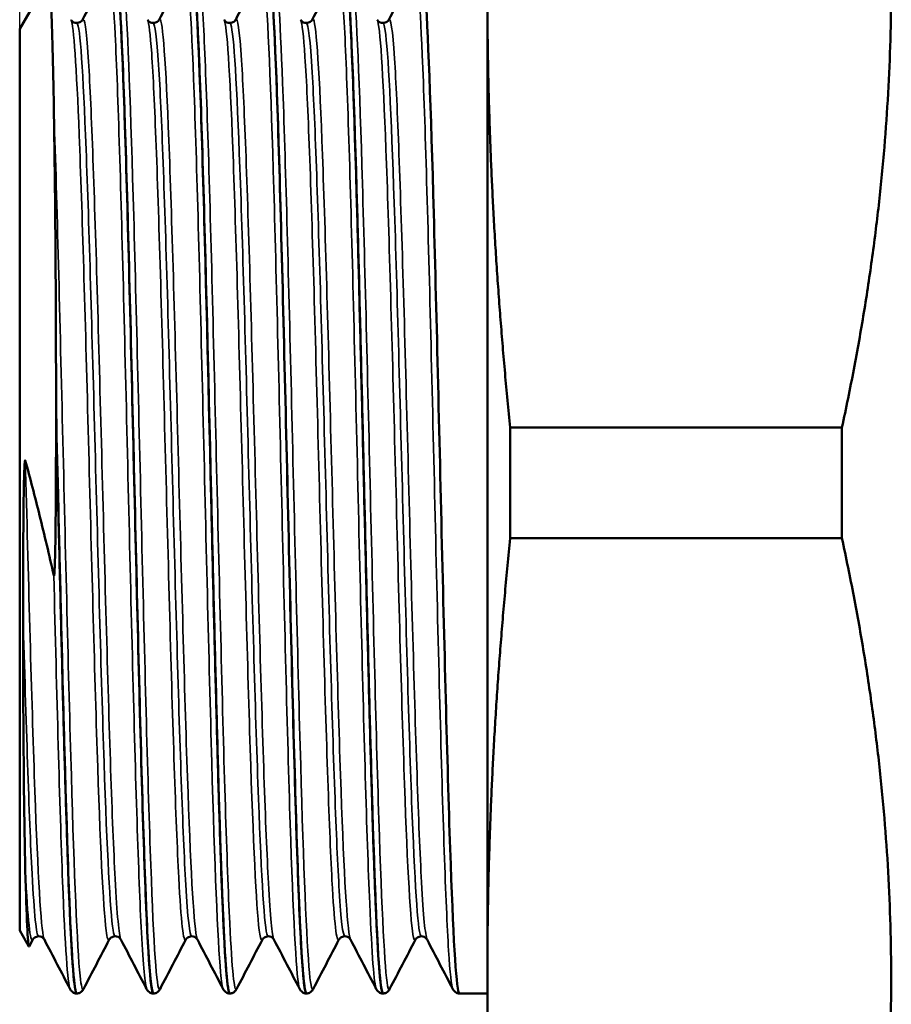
# Model space of a CAD drawing. Header units: millimetres. Extents: x 0 to 698, y -67 to 297.
# Tile 4 of 18: x 41 to 62, y 114 to 137. Entities that reach past the tile are written whole.
import ezdxf

# ---------------------------------------------------------------- set-up
doc = ezdxf.new("R2010")
doc.units = ezdxf.units.MM
for name, color, linetype, lineweight in [('Видимые тонкие (ГОСТ)', 7, 'Continuous', 35), ('Видимый контур (ГОСТ)', 7, 'Continuous', 50), ('Размер (ГОСТ)', 7, 'Continuous', 25)]:
    doc.layers.add(name, color=color, linetype=linetype, lineweight=lineweight)
doc.styles.add('Обычный текст (ГОСТ)', font='GOST Common Italic.ttf')
doc.dimstyles.new('Обычный (ГОСТ)', dxfattribs={"dimtxt": 3.5, "dimasz": 3.5, "dimexe": 1, "dimexo": 0, "dimgap": 0.5, "dimtad": 1, "dimrnd": 1e-08, "dimtxsty": 'Обычный текст (ГОСТ)', "dimblk": 'Filled-1', "dimcen": 0.09, "dimdle": 15, "dimclrd": 256, "dimclre": 256, "dimclrt": 256, "dimazin": 2, "dimtfac": 0.714286, "dimtdec": 3, "dimtmove": 0, "dimatfit": 3, "dimfxl": 1, "dimtolj": 1, "dimlwd": 25, "dimlwe": 25, "dimarcsym": 0})

# ---------------------------------------------------------------- blocks, each defined once
blk = doc.blocks.new('Filled-1')
at = {"color": 0}
for p, q in [((0, 0), (-1, 0.1429)), ((-1, 0.1429), (-1, -0.1429)), ((-1, 0), (0, 0)), ((-1, -0.1429), (0, 0))]:
    blk.add_line(p, q, dxfattribs=at)
at = {"color": 0, "flags": 128}
blk.add_lwpolyline([(-1, -0.1429), (0, 0), (-1, 0.1429), (-1, -0.1429)], dxfattribs=at)
at = {"color": 0}
blk.add_solid([(-1, -0.1429), (0, 0), (-1, 0.1429), (-1, -0.1429)], dxfattribs=at)
blk = doc.blocks.new('*D11')
at = {"layer": 'Defpoints', "color": 0, "linetype": 'Continuous', "transparency": 16777216}
for p in [(79.853, 178.672), (79.853, 152.648), (41.353, 136.731)]:
    blk.add_point(p, dxfattribs=at)
at = {"layer": 'Размер (ГОСТ)', "linetype": 'Continuous', "lineweight": 25, "transparency": 16777216}
for p, q in [((41.353, 136.731), (41.353, 179.672)), ((79.853, 152.648), (79.853, 179.672)), ((44.853, 178.672), (76.353, 178.672))]:
    blk.add_line(p, q, dxfattribs=at)
at = {"layer": 'Размер (ГОСТ)', "linetype": 'Continuous', "lineweight": 25, "transparency": 16777216, "xscale": 3.5, "yscale": 3.5, "zscale": 3.5, "rotation": 180}
blk.add_blockref('Filled-1', (41.353, 178.672), dxfattribs=at)
at = {"layer": 'Размер (ГОСТ)', "linetype": 'Continuous', "lineweight": 25, "transparency": 16777216, "xscale": 3.5, "yscale": 3.5, "zscale": 3.5}
blk.add_blockref('Filled-1', (79.853, 178.672), dxfattribs=at)
at = {"layer": 'Размер (ГОСТ)', "linetype": 'Continuous', "lineweight": 25, "transparency": 16777216, "insert": (56.202, 183.372), "char_height": 3.5, "attachment_point": 1, "style": 'Обычный текст (ГОСТ)'}
blk.add_mtext('\\A1;38,5', dxfattribs=at)

msp = doc.modelspace()

# ---------------------------------------------------------------- linework, layer by layer
at = {"layer": 'Видимые тонкие (ГОСТ)'}
for points, knots in [([(43.439, 138.104), (43.492, 138.2), (43.545, 137.681), (43.598, 136.599), (43.667, 135.199), (43.735, 132.869), (43.804, 130.165), (43.872, 127.462), (43.941, 124.409), (44.009, 121.738), (44.078, 119.067), (44.147, 116.801), (44.215, 115.48), (44.256, 114.684), (44.298, 114.236), (44.339, 114.154)], [7.808129, 7.808129, 7.808129, 7.808129, 8.363236, 8.363236, 8.363236, 9.081445, 9.081445, 9.081445, 9.799475, 9.799475, 9.799475, 10.51733, 10.51733, 10.51733, 10.949721, 10.949721, 10.949721, 10.949721]), ([(43.753, 138.102), (43.774, 138.066), (43.794, 137.939), (43.814, 137.721), (43.884, 136.98), (43.953, 135.189), (44.022, 132.782), (44.091, 130.377), (44.16, 127.379), (44.229, 124.515), (44.298, 121.653), (44.367, 118.949), (44.436, 117.059), (44.505, 115.17), (44.574, 114.11), (44.643, 114.135), (44.646, 114.136), (44.65, 114.14), (44.653, 114.147)], [14.18302, 14.18302, 14.18302, 14.18302, 14.396116, 14.396116, 14.396116, 15.119765, 15.119765, 15.119765, 15.842837, 15.842837, 15.842837, 16.565353, 16.565353, 16.565353, 17.287332, 17.287332, 17.287332, 17.324613, 17.324613, 17.324613, 17.324613]), ([(45.239, 138.108), (45.242, 138.114), (45.245, 138.118), (45.249, 138.12), (45.318, 138.155), (45.387, 137.099), (45.456, 135.209), (45.525, 133.321), (45.594, 130.616), (45.663, 127.751), (45.732, 124.888), (45.801, 121.891), (45.87, 119.485), (45.939, 117.081), (46.008, 115.289), (46.077, 114.542), (46.098, 114.319), (46.118, 114.19), (46.139, 114.153)], [14.091314, 14.091314, 14.091314, 14.091314, 14.125035, 14.125035, 14.125035, 14.848905, 14.848905, 14.848905, 15.572191, 15.572191, 15.572191, 16.294912, 16.294912, 16.294912, 17.01709, 17.01709, 17.01709, 17.232907, 17.232907, 17.232907, 17.232907]), ([(45.553, 138.101), (45.594, 138.021), (45.634, 137.59), (45.675, 136.823), (45.743, 135.522), (45.812, 133.267), (45.881, 130.6), (45.949, 127.933), (46.018, 124.878), (46.087, 122.166), (46.155, 119.455), (46.224, 117.111), (46.293, 115.694), (46.346, 114.587), (46.4, 114.054), (46.453, 114.151)], [20.466205, 20.466205, 20.466205, 20.466205, 20.88987, 20.88987, 20.88987, 21.609042, 21.609042, 21.609042, 22.327814, 22.327814, 22.327814, 23.046204, 23.046204, 23.046204, 23.607798, 23.607798, 23.607798, 23.607798]), ([(47.039, 138.102), (47.063, 138.149), (47.086, 138.077), (47.109, 137.882), (47.178, 137.31), (47.247, 135.685), (47.316, 133.398), (47.384, 131.113), (47.453, 128.185), (47.522, 125.317), (47.59, 122.451), (47.659, 119.67), (47.727, 117.641), (47.796, 115.612), (47.865, 114.351), (47.933, 114.161), (47.935, 114.155), (47.937, 114.151), (47.939, 114.147)], [20.374499, 20.374499, 20.374499, 20.374499, 20.620511, 20.620511, 20.620511, 21.339838, 21.339838, 21.339838, 22.058757, 22.058757, 22.058757, 22.777288, 22.777288, 22.777288, 23.495449, 23.495449, 23.495449, 23.516092, 23.516092, 23.516092, 23.516092]), ([(47.353, 138.107), (47.414, 137.985), (47.474, 137.051), (47.535, 135.463), (47.604, 133.653), (47.672, 131.008), (47.741, 128.167), (47.81, 125.33), (47.879, 122.322), (47.948, 119.866), (48.016, 117.413), (48.085, 115.534), (48.154, 114.678), (48.187, 114.264), (48.22, 114.091), (48.253, 114.155)], [26.749391, 26.749391, 26.749391, 26.749391, 27.382306, 27.382306, 27.382306, 28.103438, 28.103438, 28.103438, 28.823622, 28.823622, 28.823622, 29.542934, 29.542934, 29.542934, 29.890983, 29.890983, 29.890983, 29.890983]), ([(48.839, 138.101), (48.881, 138.178), (48.922, 137.883), (48.964, 137.221), (49.033, 136.125), (49.102, 134.031), (49.171, 131.446), (49.239, 128.864), (49.308, 125.814), (49.377, 123.031), (49.446, 120.252), (49.514, 117.763), (49.583, 116.162), (49.635, 114.952), (49.687, 114.257), (49.739, 114.151)], [26.657685, 26.657685, 26.657685, 26.657685, 27.093372, 27.093372, 27.093372, 27.814906, 27.814906, 27.814906, 28.53546, 28.53546, 28.53546, 29.255112, 29.255112, 29.255112, 29.799277, 29.799277, 29.799277, 29.799277]), ([(49.153, 138.105), (49.167, 138.081), (49.181, 138.016), (49.194, 137.909), (49.263, 137.372), (49.331, 135.781), (49.4, 133.518), (49.469, 131.26), (49.537, 128.351), (49.606, 125.488), (49.674, 122.609), (49.743, 119.801), (49.812, 117.741), (49.881, 115.689), (49.949, 114.397), (50.018, 114.171), (50.03, 114.132), (50.042, 114.125), (50.053, 114.149)], [33.032576, 33.032576, 33.032576, 33.032576, 33.174851, 33.174851, 33.174851, 33.893576, 33.893576, 33.893576, 34.610895, 34.610895, 34.610895, 35.331947, 35.331947, 35.331947, 36.049685, 36.049685, 36.049685, 36.174169, 36.174169, 36.174169, 36.174169]), ([(50.639, 138.107), (50.699, 138.217), (50.76, 137.515), (50.82, 136.114), (50.889, 134.525), (50.957, 132.049), (51.026, 129.28), (51.095, 126.492), (51.164, 123.43), (51.233, 120.836), (51.302, 118.257), (51.37, 116.163), (51.439, 115.057), (51.472, 114.52), (51.506, 114.219), (51.539, 114.155)], [32.94087, 32.94087, 32.94087, 32.94087, 33.573614, 33.573614, 33.573614, 34.291522, 34.291522, 34.291522, 35.014434, 35.014434, 35.014434, 35.733482, 35.733482, 35.733482, 36.082462, 36.082462, 36.082462, 36.082462]), ([(42.56, 136.945), (42.624, 136.816), (42.689, 135.847), (42.753, 134.228), (42.823, 132.463), (42.894, 129.941), (42.964, 127.297), (43.034, 124.654), (43.105, 121.912), (43.175, 119.761), (43.245, 117.61), (43.316, 116.07), (43.386, 115.525), (43.41, 115.335), (43.435, 115.267), (43.46, 115.317)], [7.904745, 7.904745, 7.904745, 7.904745, 8.579908, 8.579908, 8.579908, 9.316589, 9.316589, 9.316589, 10.053083, 10.053083, 10.053083, 10.789396, 10.789396, 10.789396, 11.046337, 11.046337, 11.046337, 11.046337]), ([(42.696, 136.867), (42.698, 136.867), (42.701, 136.867), (42.703, 136.864), (42.774, 136.801), (42.844, 135.721), (42.915, 133.895), (42.985, 132.07), (43.056, 129.518), (43.126, 126.881), (43.197, 124.245), (43.267, 121.551), (43.338, 119.477), (43.408, 117.402), (43.478, 115.968), (43.549, 115.534), (43.565, 115.437), (43.58, 115.39), (43.596, 115.392)], [7.853982, 7.853982, 7.853982, 7.853982, 7.877882, 7.877882, 7.877882, 8.616314, 8.616314, 8.616314, 9.354554, 9.354554, 9.354554, 10.092607, 10.092607, 10.092607, 10.830477, 10.830477, 10.830477, 10.995574, 10.995574, 10.995574, 10.995574]), ([(42.833, 136.938), (42.877, 137.019), (42.921, 136.726), (42.965, 136.065), (43.035, 135.007), (43.105, 133.016), (43.176, 130.592), (43.246, 128.169), (43.316, 125.337), (43.387, 122.806), (43.457, 120.275), (43.527, 118.069), (43.598, 116.742), (43.643, 115.892), (43.688, 115.407), (43.733, 115.317)], [7.803219, 7.803219, 7.803219, 7.803219, 8.263158, 8.263158, 8.263158, 8.999921, 8.999921, 8.999921, 9.736495, 9.736495, 9.736495, 10.472885, 10.472885, 10.472885, 10.944811, 10.944811, 10.944811, 10.944811]), ([(44.36, 136.937), (44.392, 136.876), (44.424, 136.613), (44.457, 136.149), (44.527, 135.132), (44.598, 133.16), (44.669, 130.735), (44.74, 128.312), (44.811, 125.46), (44.882, 122.903), (44.952, 120.349), (45.023, 118.115), (45.094, 116.768), (45.149, 115.717), (45.204, 115.214), (45.26, 115.314)], [14.18793, 14.18793, 14.18793, 14.18793, 14.526387, 14.526387, 14.526387, 15.268596, 15.268596, 15.268596, 16.010203, 16.010203, 16.010203, 16.751228, 16.751228, 16.751228, 17.329522, 17.329522, 17.329522, 17.329522]), ([(44.496, 136.859), (44.537, 136.857), (44.579, 136.528), (44.62, 135.88), (44.691, 134.764), (44.762, 132.716), (44.833, 130.258), (44.904, 127.803), (44.975, 124.962), (45.046, 122.462), (45.117, 119.963), (45.188, 117.828), (45.259, 116.601), (45.305, 115.808), (45.35, 115.398), (45.396, 115.395)], [14.137167, 14.137167, 14.137167, 14.137167, 14.569409, 14.569409, 14.569409, 15.313163, 15.313163, 15.313163, 16.056313, 16.056313, 16.056313, 16.79888, 16.79888, 16.79888, 17.27876, 17.27876, 17.27876, 17.27876]), ([(44.633, 136.944), (44.642, 136.962), (44.652, 136.964), (44.661, 136.947), (44.732, 136.821), (44.803, 135.659), (44.874, 133.756), (44.944, 131.854), (45.015, 129.231), (45.086, 126.555), (45.157, 123.88), (45.228, 121.178), (45.298, 119.134), (45.369, 117.092), (45.44, 115.727), (45.511, 115.385), (45.518, 115.349), (45.525, 115.325), (45.533, 115.311)], [14.086404, 14.086404, 14.086404, 14.086404, 14.18413, 14.18413, 14.18413, 14.926624, 14.926624, 14.926624, 15.668505, 15.668505, 15.668505, 16.409796, 16.409796, 16.409796, 17.150517, 17.150517, 17.150517, 17.227997, 17.227997, 17.227997, 17.227997]), ([(46.16, 136.945), (46.228, 136.812), (46.296, 135.724), (46.364, 133.934), (46.435, 132.088), (46.505, 129.512), (46.576, 126.855), (46.646, 124.2), (46.717, 121.488), (46.787, 119.402), (46.857, 117.317), (46.928, 115.876), (46.998, 115.441), (47.019, 115.315), (47.039, 115.274), (47.06, 115.315)], [20.471115, 20.471115, 20.471115, 20.471115, 21.186378, 21.186378, 21.186378, 21.923931, 21.923931, 21.923931, 22.661072, 22.661072, 22.661072, 23.39782, 23.39782, 23.39782, 23.612708, 23.612708, 23.612708, 23.612708]), ([(46.296, 136.866), (46.304, 136.867), (46.312, 136.856), (46.319, 136.833), (46.39, 136.619), (46.461, 135.389), (46.531, 133.452), (46.602, 131.517), (46.672, 128.896), (46.743, 126.25), (46.813, 123.606), (46.884, 120.963), (46.955, 118.987), (47.025, 117.013), (47.096, 115.725), (47.166, 115.447), (47.176, 115.407), (47.186, 115.389), (47.196, 115.39)], [20.420352, 20.420352, 20.420352, 20.420352, 20.501112, 20.501112, 20.501112, 21.240638, 21.240638, 21.240638, 21.97973, 21.97973, 21.97973, 22.718409, 22.718409, 22.718409, 23.456696, 23.456696, 23.456696, 23.561945, 23.561945, 23.561945, 23.561945]), ([(46.433, 136.938), (46.478, 137.022), (46.524, 136.703), (46.569, 135.991), (46.64, 134.891), (46.71, 132.862), (46.781, 130.416), (46.851, 127.971), (46.922, 125.133), (46.992, 122.615), (47.062, 120.098), (47.133, 117.925), (47.203, 116.641), (47.246, 115.852), (47.29, 115.403), (47.333, 115.317)], [20.369589, 20.369589, 20.369589, 20.369589, 20.84633, 20.84633, 20.84633, 21.58408, 21.58408, 21.58408, 22.321409, 22.321409, 22.321409, 23.058335, 23.058335, 23.058335, 23.511182, 23.511182, 23.511182, 23.511182]), ([(47.96, 136.937), (47.994, 136.872), (48.028, 136.581), (48.062, 136.068), (48.133, 135.006), (48.203, 133.003), (48.274, 130.566), (48.345, 128.131), (48.415, 125.287), (48.486, 122.752), (48.556, 120.219), (48.627, 118.019), (48.697, 116.705), (48.751, 115.696), (48.805, 115.217), (48.86, 115.314)], [26.7543, 26.7543, 26.7543, 26.7543, 27.11206, 27.11206, 27.11206, 27.852181, 27.852181, 27.852181, 28.591273, 28.591273, 28.591273, 29.329422, 29.329422, 29.329422, 29.895893, 29.895893, 29.895893, 29.895893]), ([(48.096, 136.86), (48.141, 136.857), (48.186, 136.466), (48.231, 135.705), (48.302, 134.504), (48.372, 132.392), (48.443, 129.907), (48.514, 127.425), (48.585, 124.595), (48.655, 122.134), (48.726, 119.676), (48.797, 117.61), (48.867, 116.458), (48.91, 115.756), (48.953, 115.398), (48.996, 115.395)], [26.703538, 26.703538, 26.703538, 26.703538, 27.17311, 27.17311, 27.17311, 27.914718, 27.914718, 27.914718, 28.655301, 28.655301, 28.655301, 29.394943, 29.394943, 29.394943, 29.84513, 29.84513, 29.84513, 29.84513]), ([(48.233, 136.944), (48.242, 136.963), (48.252, 136.964), (48.261, 136.947), (48.332, 136.818), (48.403, 135.658), (48.473, 133.76), (48.544, 131.865), (48.615, 129.254), (48.685, 126.586), (48.756, 123.922), (48.826, 121.227), (48.897, 119.181), (48.967, 117.137), (49.038, 115.76), (49.108, 115.397), (49.116, 115.355), (49.125, 115.326), (49.133, 115.311)], [26.652775, 26.652775, 26.652775, 26.652775, 26.751761, 26.751761, 26.751761, 27.492413, 27.492413, 27.492413, 28.231995, 28.231995, 28.231995, 28.970592, 28.970592, 28.970592, 29.708288, 29.708288, 29.708288, 29.794367, 29.794367, 29.794367, 29.794367]), ([(49.76, 136.945), (49.828, 136.812), (49.897, 135.708), (49.966, 133.895), (50.036, 132.043), (50.106, 129.468), (50.177, 126.816), (50.247, 124.149), (50.318, 121.428), (50.389, 119.344), (50.459, 117.271), (50.53, 115.847), (50.6, 115.43), (50.62, 115.312), (50.64, 115.275), (50.66, 115.315)], [33.037486, 33.037486, 33.037486, 33.037486, 33.757828, 33.757828, 33.757828, 34.493901, 34.493901, 34.493901, 35.234225, 35.234225, 35.234225, 35.970867, 35.970867, 35.970867, 36.179078, 36.179078, 36.179078, 36.179078]), ([(49.896, 136.865), (49.909, 136.866), (49.922, 136.835), (49.935, 136.77), (50.005, 136.414), (50.076, 135.05), (50.147, 133.021), (50.217, 130.997), (50.287, 128.33), (50.358, 125.692), (50.429, 123.041), (50.499, 120.444), (50.57, 118.56), (50.641, 116.686), (50.711, 115.537), (50.782, 115.402), (50.786, 115.392), (50.791, 115.388), (50.796, 115.388)], [32.986723, 32.986723, 32.986723, 32.986723, 33.121643, 33.121643, 33.121643, 33.860597, 33.860597, 33.860597, 34.598047, 34.598047, 34.598047, 35.339348, 35.339348, 35.339348, 36.077141, 36.077141, 36.077141, 36.128316, 36.128316, 36.128316, 36.128316]), ([(50.033, 136.938), (50.077, 137.02), (50.122, 136.716), (50.167, 136.034), (50.237, 134.957), (50.307, 132.952), (50.378, 130.52), (50.449, 128.07), (50.52, 125.21), (50.59, 122.669), (50.661, 120.143), (50.731, 117.957), (50.802, 116.662), (50.846, 115.86), (50.889, 115.404), (50.933, 115.317)], [32.93596, 32.93596, 32.93596, 32.93596, 33.403173, 33.403173, 33.403173, 34.139947, 34.139947, 34.139947, 34.882502, 34.882502, 34.882502, 35.620729, 35.620729, 35.620729, 36.077553, 36.077553, 36.077553, 36.077553]), ([(42.156, 134.871), (42.225, 132.906), (42.293, 130.167), (42.362, 127.31), (42.431, 124.453), (42.499, 121.504), (42.568, 119.166), (42.636, 116.83), (42.705, 115.125), (42.773, 114.46), (42.8, 114.201), (42.827, 114.101), (42.853, 114.154)], [8.6079, 8.6079, 8.6079, 8.6079, 9.326047, 9.326047, 9.326047, 10.044017, 10.044017, 10.044017, 10.761814, 10.761814, 10.761814, 11.041427, 11.041427, 11.041427, 11.041427]), ([(41.486, 126.577), (41.556, 123.914), (41.627, 121.221), (41.697, 119.177), (41.767, 117.133), (41.838, 115.757), (41.908, 115.396), (41.917, 115.354), (41.925, 115.326), (41.933, 115.311)], [3.100096, 3.100096, 3.100096, 3.100096, 3.838325, 3.838325, 3.838325, 4.576329, 4.576329, 4.576329, 4.661626, 4.661626, 4.661626, 4.661626]), ([(42.156, 123.877), (42.225, 121.051), (42.294, 118.44), (42.362, 116.671), (42.421, 115.155), (42.48, 114.268), (42.539, 114.149)], [3.330364, 3.330364, 3.330364, 3.330364, 4.049959, 4.049959, 4.049959, 4.666536, 4.666536, 4.666536, 4.666536]), ([(41.433, 122.94), (41.503, 120.411), (41.574, 118.198), (41.644, 116.86), (41.695, 115.901), (41.746, 115.399), (41.796, 115.393)], [3.442957, 3.442957, 3.442957, 3.442957, 4.182652, 4.182652, 4.182652, 4.712389, 4.712389, 4.712389, 4.712389])]:
    msp.add_open_spline(points, degree=3, knots=knots, dxfattribs=at)
msp.add_open_spline([(41.486, 116.932), (41.544, 115.773), (41.602, 115.208), (41.66, 115.313)], degree=3, dxfattribs=at)
at = {"layer": 'Видимый контур (ГОСТ)'}
for p, q in [((52.353, 136.877), (52.353, 138.588)), ((41.353, 136.731), (42.043, 137.924)), ((52.353, 136.877), (52.353, 115.243)), ((41.353, 136.731), (41.353, 115.525)), ((42.209, 127.67), (42.209, 127.707)), ((52.886, 124.749), (52.886, 127.352)), ((52.886, 127.352), (60.689, 127.352)), ((60.689, 127.352), (60.689, 124.749)), ((52.886, 124.749), (60.689, 124.749)), ((41.353, 115.525), (41.569, 115.151)), ((41.66, 115.31), (41.577, 115.151)), ((52.353, 113.535), (52.353, 115.243)), ((42.697, 114.043), (42.696, 114.043)), ((44.497, 114.043), (44.496, 114.043)), ((46.297, 114.043), (46.296, 114.043)), ((48.097, 114.043), (48.096, 114.043)), ((49.897, 114.043), (49.896, 114.043)), ((52.353, 114.043), (51.696, 114.043))]:
    msp.add_line(p, q, dxfattribs=at)
for points, weights in [([(60.689, 127.352), (62.928, 137.732), (60.689, 148.113)], [1.00041111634, 1.06601184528, 1.00041111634]), ([(52.353, 136.877), (52.394, 132.264), (52.886, 127.352)], [1, 1.01365965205, 1.00005436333]), ([(52.886, 124.749), (52.394, 119.846), (52.353, 115.243)], [1.00005436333, 1.01365965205, 1]), ([(60.689, 104.029), (62.928, 114.389), (60.689, 124.749)], [1.00041111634, 1.06601184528, 1.00041111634])]:
    msp.add_rational_spline(points, weights, degree=2, dxfattribs=at)
for points in [[(42.833, 136.945), (43.035, 137.333), (43.237, 137.721), (43.439, 138.108)], [(44.633, 136.945), (44.835, 137.333), (45.037, 137.721), (45.239, 138.108)], [(46.433, 136.945), (46.635, 137.333), (46.837, 137.721), (47.039, 138.108)], [(48.233, 136.945), (48.435, 137.333), (48.637, 137.721), (48.839, 138.108)], [(50.033, 136.945), (50.235, 137.333), (50.437, 137.721), (50.639, 138.108)], [(42.539, 114.147), (42.337, 114.534), (42.135, 114.922), (41.933, 115.31)], [(43.46, 115.31), (43.257, 114.922), (43.055, 114.534), (42.853, 114.147)], [(44.339, 114.147), (44.137, 114.534), (43.935, 114.922), (43.733, 115.31)], [(45.26, 115.31), (45.057, 114.922), (44.855, 114.534), (44.653, 114.147)], [(46.139, 114.147), (45.937, 114.534), (45.735, 114.922), (45.533, 115.31)], [(47.06, 115.31), (46.857, 114.922), (46.655, 114.534), (46.453, 114.147)], [(47.939, 114.147), (47.737, 114.534), (47.535, 114.922), (47.333, 115.31)], [(48.86, 115.31), (48.657, 114.922), (48.455, 114.534), (48.253, 114.147)], [(49.739, 114.147), (49.537, 114.534), (49.335, 114.922), (49.133, 115.31)], [(50.66, 115.31), (50.457, 114.922), (50.255, 114.534), (50.053, 114.147)], [(51.539, 114.147), (51.337, 114.534), (51.135, 114.922), (50.933, 115.31)]]:
    msp.add_open_spline(points, degree=3, dxfattribs=at)
for points, knots in [([(43.595, 138.208), (43.613, 138.211), (43.631, 138.145), (43.648, 138.01), (43.717, 137.482), (43.785, 135.898), (43.854, 133.635), (43.922, 131.372), (43.991, 128.45), (44.059, 125.566), (44.128, 122.683), (44.196, 119.862), (44.264, 117.775), (44.333, 115.69), (44.401, 114.356), (44.47, 114.093), (44.478, 114.059), (44.487, 114.043), (44.496, 114.044)], [7.852926, 7.852926, 7.852926, 7.852926, 8.03757, 8.03757, 8.03757, 8.754497, 8.754497, 8.754497, 9.471243, 9.471243, 9.471243, 10.187814, 10.187814, 10.187814, 10.904213, 10.904213, 10.904213, 10.995574, 10.995574, 10.995574, 10.995574]), ([(44.497, 114.05), (44.456, 114.051), (44.415, 114.42), (44.373, 115.145), (44.305, 116.351), (44.236, 118.532), (44.168, 121.166), (44.099, 123.798), (44.031, 126.861), (43.963, 129.624), (43.894, 132.384), (43.826, 134.822), (43.757, 136.357), (43.704, 137.562), (43.65, 138.202), (43.597, 138.209)], [-17.279815, -17.279815, -17.279815, -17.279815, -16.84827, -16.84827, -16.84827, -16.131016, -16.131016, -16.131016, -15.414489, -15.414489, -15.414489, -14.698615, -14.698615, -14.698615, -14.137167, -14.137167, -14.137167, -14.137167]), ([(45.395, 138.204), (45.433, 138.205), (45.47, 137.906), (45.507, 137.311), (45.576, 136.209), (45.645, 134.099), (45.714, 131.492), (45.783, 128.888), (45.852, 125.81), (45.921, 123.002), (45.99, 120.196), (46.058, 117.684), (46.127, 116.073), (46.183, 114.759), (46.24, 114.052), (46.296, 114.046)], [14.136111, 14.136111, 14.136111, 14.136111, 14.525828, 14.525828, 14.525828, 15.247997, 15.247997, 15.247997, 15.969596, 15.969596, 15.969596, 16.690643, 16.690643, 16.690643, 17.27876, 17.27876, 17.27876, 17.27876]), ([(46.297, 114.049), (46.275, 114.046), (46.254, 114.143), (46.232, 114.345), (46.164, 114.986), (46.096, 116.674), (46.027, 119.007), (45.959, 121.339), (45.89, 124.294), (45.822, 127.169), (45.754, 130.043), (45.685, 132.812), (45.617, 134.816), (45.546, 136.898), (45.475, 138.134), (45.404, 138.209), (45.401, 138.211), (45.399, 138.213), (45.397, 138.212)], [-23.563001, -23.563001, -23.563001, -23.563001, -23.337934, -23.337934, -23.337934, -22.621226, -22.621226, -22.621226, -21.904864, -21.904864, -21.904864, -21.188828, -21.188828, -21.188828, -20.445385, -20.445385, -20.445385, -20.420352, -20.420352, -20.420352, -20.420352]), ([(47.195, 138.21), (47.252, 138.205), (47.308, 137.504), (47.364, 136.196), (47.432, 134.596), (47.501, 132.104), (47.569, 129.315), (47.638, 126.528), (47.706, 123.468), (47.775, 120.867), (47.843, 118.267), (47.912, 116.147), (47.98, 115.013), (48.019, 114.375), (48.057, 114.052), (48.096, 114.051)], [20.419297, 20.419297, 20.419297, 20.419297, 21.006464, 21.006464, 21.006464, 21.724203, 21.724203, 21.724203, 22.441547, 22.441547, 22.441547, 23.158514, 23.158514, 23.158514, 23.561945, 23.561945, 23.561945, 23.561945]), ([(48.097, 114.043), (48.093, 114.043), (48.089, 114.045), (48.086, 114.051), (48.017, 114.162), (47.948, 115.361), (47.879, 117.358), (47.81, 119.355), (47.742, 122.131), (47.673, 125.02), (47.604, 127.907), (47.535, 130.88), (47.467, 133.226), (47.398, 135.571), (47.329, 137.268), (47.261, 137.911), (47.239, 138.111), (47.218, 138.209), (47.197, 138.207)], [-29.846186, -29.846186, -29.846186, -29.846186, -29.806935, -29.806935, -29.806935, -29.086271, -29.086271, -29.086271, -28.366124, -28.366124, -28.366124, -27.646473, -27.646473, -27.646473, -26.927301, -26.927301, -26.927301, -26.703538, -26.703538, -26.703538, -26.703538]), ([(48.995, 138.212), (49.001, 138.213), (49.006, 138.206), (49.012, 138.193), (49.081, 138.03), (49.15, 136.78), (49.218, 134.744), (49.287, 132.712), (49.356, 129.914), (49.425, 127.023), (49.493, 124.136), (49.562, 121.181), (49.63, 118.866), (49.699, 116.555), (49.768, 114.902), (49.836, 114.304), (49.856, 114.13), (49.876, 114.046), (49.896, 114.048)], [26.702482, 26.702482, 26.702482, 26.702482, 26.759924, 26.759924, 26.759924, 27.480565, 27.480565, 27.480565, 28.200194, 28.200194, 28.200194, 28.918888, 28.918888, 28.918888, 29.636724, 29.636724, 29.636724, 29.84513, 29.84513, 29.84513, 29.84513]), ([(49.897, 114.046), (49.843, 114.05), (49.79, 114.689), (49.736, 115.891), (49.668, 117.425), (49.599, 119.863), (49.531, 122.624), (49.463, 125.385), (49.394, 128.446), (49.326, 131.077), (49.257, 133.708), (49.189, 135.888), (49.121, 137.098), (49.079, 137.829), (49.038, 138.202), (48.997, 138.205)], [-36.129371, -36.129371, -36.129371, -36.129371, -35.567925, -35.567925, -35.567925, -34.851651, -34.851651, -34.851651, -34.13554, -34.13554, -34.13554, -33.419588, -33.419588, -33.419588, -32.986723, -32.986723, -32.986723, -32.986723]), ([(50.795, 138.205), (50.821, 138.208), (50.846, 138.072), (50.872, 137.792), (50.94, 137.037), (51.009, 135.245), (51.077, 132.842), (51.145, 130.445), (51.214, 127.461), (51.282, 124.601), (51.351, 121.726), (51.419, 119.002), (51.488, 117.08), (51.557, 115.168), (51.625, 114.068), (51.693, 114.043), (51.694, 114.043), (51.695, 114.043), (51.696, 114.043)], [32.985667, 32.985667, 32.985667, 32.985667, 33.251191, 33.251191, 33.251191, 33.968387, 33.968387, 33.968387, 34.684214, 34.684214, 34.684214, 35.403505, 35.403505, 35.403505, 36.119616, 36.119616, 36.119616, 36.128316, 36.128316, 36.128316, 36.128316]), ([(42.043, 137.924), (42.061, 137.956), (42.079, 137.723), (42.117, 136.715), (42.137, 135.91), (42.156, 134.871)], [-0.9001594, -0.9001594, -0.9001594, -0.9001594, -0.4665515, -0.4665515, 0, 0, 0, 0]), ([(42.56, 136.945), (42.563, 136.94), (42.568, 136.928), (42.595, 136.902), (42.609, 136.892), (42.646, 136.874), (42.671, 136.868), (42.696, 136.868)], [0, 0, 0, 0, 0.02798036, 0.02798036, 0.0426708, 0.0426708, 0.0579156, 0.0579156, 0.0579156, 0.0579156]), ([(42.696, 136.868), (42.732, 136.868), (42.766, 136.881), (42.805, 136.907), (42.815, 136.919), (42.828, 136.936), (42.831, 136.942), (42.833, 136.945)], [0, 0, 0, 0, 0.02158797, 0.02158797, 0.04031146, 0.04031146, 0.05789162, 0.05789162, 0.05789162, 0.05789162]), ([(44.36, 136.945), (44.363, 136.94), (44.368, 136.928), (44.395, 136.902), (44.409, 136.892), (44.446, 136.874), (44.471, 136.868), (44.496, 136.868)], [0, 0, 0, 0, 0.02798036, 0.02798036, 0.0426708, 0.0426708, 0.0579156, 0.0579156, 0.0579156, 0.0579156]), ([(44.496, 136.868), (44.532, 136.868), (44.566, 136.881), (44.605, 136.907), (44.615, 136.919), (44.628, 136.936), (44.631, 136.942), (44.633, 136.945)], [0, 0, 0, 0, 0.02158797, 0.02158797, 0.04031146, 0.04031146, 0.05789162, 0.05789162, 0.05789162, 0.05789162]), ([(46.16, 136.945), (46.163, 136.94), (46.168, 136.928), (46.195, 136.902), (46.209, 136.892), (46.246, 136.874), (46.271, 136.868), (46.296, 136.868)], [0, 0, 0, 0, 0.02798036, 0.02798036, 0.0426708, 0.0426708, 0.0579156, 0.0579156, 0.0579156, 0.0579156]), ([(46.296, 136.868), (46.332, 136.868), (46.366, 136.881), (46.405, 136.907), (46.415, 136.919), (46.428, 136.936), (46.431, 136.942), (46.433, 136.945)], [0, 0, 0, 0, 0.02158797, 0.02158797, 0.04031146, 0.04031146, 0.05789162, 0.05789162, 0.05789162, 0.05789162]), ([(47.96, 136.945), (47.963, 136.94), (47.968, 136.928), (47.995, 136.902), (48.009, 136.892), (48.046, 136.874), (48.071, 136.868), (48.096, 136.868)], [0, 0, 0, 0, 0.02798036, 0.02798036, 0.0426708, 0.0426708, 0.0579156, 0.0579156, 0.0579156, 0.0579156]), ([(48.096, 136.868), (48.132, 136.868), (48.166, 136.881), (48.205, 136.907), (48.215, 136.919), (48.228, 136.936), (48.231, 136.942), (48.233, 136.945)], [0, 0, 0, 0, 0.02158797, 0.02158797, 0.04031146, 0.04031146, 0.05789162, 0.05789162, 0.05789162, 0.05789162]), ([(49.76, 136.945), (49.763, 136.94), (49.768, 136.928), (49.795, 136.902), (49.809, 136.892), (49.846, 136.874), (49.871, 136.868), (49.896, 136.868)], [0, 0, 0, 0, 0.02798036, 0.02798036, 0.0426708, 0.0426708, 0.0579156, 0.0579156, 0.0579156, 0.0579156]), ([(49.896, 136.868), (49.932, 136.868), (49.966, 136.881), (50.005, 136.907), (50.015, 136.919), (50.028, 136.936), (50.031, 136.942), (50.033, 136.945)], [0, 0, 0, 0, 0.02158797, 0.02158797, 0.04031146, 0.04031146, 0.05789162, 0.05789162, 0.05789162, 0.05789162]), ([(42.156, 134.871), (42.173, 133.961), (42.185, 132.876), (42.203, 130.437), (42.208, 129.093), (42.209, 127.707)], [-0.8281468, -0.8281468, -0.8281468, -0.8281468, -0.4194911, -0.4194911, 0, 0, 0, 0]), ([(42.209, 127.67), (42.208, 126.045), (42.197, 124.805), (42.181, 124.118), (42.175, 123.98), (42.168, 123.901), (42.166, 123.887), (42.164, 123.875), (42.163, 123.872), (42.162, 123.87), (42.162, 123.869), (42.161, 123.868), (42.161, 123.868), (42.16, 123.868), (42.16, 123.868), (42.16, 123.868), (42.159, 123.868), (42.159, 123.869), (42.158, 123.87), (42.157, 123.872), (42.157, 123.874), (42.156, 123.877)], [-0.08327037, -0.08327037, -0.08327037, -0.08327037, -0.02726027, -0.02726027, -0.00687581, -0.00687581, -0.00316248, -0.00316248, -0.00214922, -0.00214922, -0.00174209, -0.00174209, -0.00151402, -0.00151402, -0.00132788, -0.00132788, -0.00111915, -0.00111915, -0.00079546, -0.00079546, 0, 0, 0, 0]), ([(42.697, 114.045), (42.639, 114.049), (42.58, 114.81), (42.522, 116.216), (42.454, 117.872), (42.385, 120.409), (42.316, 123.219), (42.281, 124.682), (42.245, 126.213), (42.209, 127.707)], [-10.99663, -10.99663, -10.99663, -10.99663, -10.38644, -10.38644, -10.38644, -9.66782, -9.66782, -9.66782, -9.293745, -9.293745, -9.293745, -9.293745]), ([(42.209, 127.67), (42.278, 124.8), (42.346, 121.804), (42.415, 119.4), (42.483, 116.997), (42.552, 115.206), (42.621, 114.456), (42.646, 114.182), (42.671, 114.048), (42.696, 114.05)], [3.013633, 3.013633, 3.013633, 3.013633, 3.731955, 3.731955, 3.731955, 4.450064, 4.450064, 4.450064, 4.712389, 4.712389, 4.712389, 4.712389]), ([(41.486, 126.577), (41.485, 126.579), (41.484, 126.581), (41.483, 126.583), (41.483, 126.583), (41.482, 126.584), (41.482, 126.584), (41.481, 126.584), (41.481, 126.584), (41.481, 126.583), (41.48, 126.582), (41.479, 126.581), (41.479, 126.579), (41.477, 126.572), (41.475, 126.563), (41.47, 126.518), (41.467, 126.46), (41.456, 126.218), (41.451, 125.974), (41.437, 125.009), (41.433, 124.052), (41.433, 122.94)], [-0.6262885, -0.6262885, -0.6262885, -0.6262885, -0.6183243, -0.6183243, -0.6155732, -0.6155732, -0.6134578, -0.6134578, -0.611181, -0.611181, -0.607805, -0.607805, -0.6014505, -0.6014505, -0.5786117, -0.5786117, -0.51093, -0.51093, -0.3493285, -0.3493285, 0, 0, 0, 0]), ([(42.156, 123.877), (42.047, 124.356), (41.935, 124.828), (41.711, 125.73), (41.6, 126.161), (41.486, 126.577)], [-0.2951085, -0.2951085, -0.2951085, -0.2951085, -0.1445804, -0.1445804, 0, 0, 0, 0]), ([(41.433, 122.94), (41.433, 121.707), (41.438, 120.555), (41.456, 118.509), (41.468, 117.634), (41.486, 116.932)], [-0.7713418, -0.7713418, -0.7713418, -0.7713418, -0.3839941, -0.3839941, 0, 0, 0, 0]), ([(41.486, 116.932), (41.5, 116.374), (41.514, 115.939), (41.542, 115.335), (41.556, 115.171), (41.572, 115.146), (41.575, 115.147), (41.577, 115.151)], [-5.1034888, -5.1034888, -5.1034888, -5.1034888, -4.7980802, -4.7980802, -4.490644, -4.490644, -4.4387996, -4.4387996, -4.4387996, -4.4387996]), ([(41.796, 115.388), (41.761, 115.388), (41.727, 115.374), (41.688, 115.348), (41.677, 115.336), (41.665, 115.319), (41.661, 115.313), (41.66, 115.31)], [0, 0, 0, 0, 0.02158797, 0.02158797, 0.04031146, 0.04031146, 0.05789162, 0.05789162, 0.05789162, 0.05789162]), ([(41.933, 115.31), (41.93, 115.316), (41.925, 115.327), (41.897, 115.353), (41.884, 115.364), (41.846, 115.381), (41.821, 115.388), (41.796, 115.388)], [0, 0, 0, 0, 0.02798036, 0.02798036, 0.0426708, 0.0426708, 0.0579156, 0.0579156, 0.0579156, 0.0579156]), ([(43.596, 115.388), (43.561, 115.388), (43.527, 115.374), (43.488, 115.348), (43.477, 115.336), (43.465, 115.319), (43.461, 115.313), (43.46, 115.31)], [0, 0, 0, 0, 0.02158797, 0.02158797, 0.04031146, 0.04031146, 0.05789162, 0.05789162, 0.05789162, 0.05789162]), ([(43.733, 115.31), (43.73, 115.316), (43.725, 115.327), (43.697, 115.353), (43.684, 115.364), (43.646, 115.381), (43.621, 115.388), (43.596, 115.388)], [0, 0, 0, 0, 0.02798036, 0.02798036, 0.0426708, 0.0426708, 0.0579156, 0.0579156, 0.0579156, 0.0579156]), ([(45.396, 115.388), (45.361, 115.388), (45.327, 115.374), (45.288, 115.348), (45.277, 115.336), (45.265, 115.319), (45.261, 115.313), (45.26, 115.31)], [0, 0, 0, 0, 0.02158797, 0.02158797, 0.04031146, 0.04031146, 0.05789162, 0.05789162, 0.05789162, 0.05789162]), ([(45.533, 115.31), (45.53, 115.316), (45.525, 115.327), (45.497, 115.353), (45.484, 115.364), (45.446, 115.381), (45.421, 115.388), (45.396, 115.388)], [0, 0, 0, 0, 0.02798036, 0.02798036, 0.0426708, 0.0426708, 0.0579156, 0.0579156, 0.0579156, 0.0579156]), ([(47.196, 115.388), (47.161, 115.388), (47.127, 115.374), (47.088, 115.348), (47.077, 115.336), (47.065, 115.319), (47.061, 115.313), (47.06, 115.31)], [0, 0, 0, 0, 0.02158797, 0.02158797, 0.04031146, 0.04031146, 0.05789162, 0.05789162, 0.05789162, 0.05789162]), ([(47.333, 115.31), (47.33, 115.316), (47.325, 115.327), (47.297, 115.353), (47.284, 115.364), (47.246, 115.381), (47.221, 115.388), (47.196, 115.388)], [0, 0, 0, 0, 0.02798036, 0.02798036, 0.0426708, 0.0426708, 0.0579156, 0.0579156, 0.0579156, 0.0579156]), ([(48.996, 115.388), (48.961, 115.388), (48.927, 115.374), (48.888, 115.348), (48.877, 115.336), (48.865, 115.319), (48.861, 115.313), (48.86, 115.31)], [0, 0, 0, 0, 0.02158797, 0.02158797, 0.04031146, 0.04031146, 0.05789162, 0.05789162, 0.05789162, 0.05789162]), ([(49.133, 115.31), (49.13, 115.316), (49.125, 115.327), (49.097, 115.353), (49.084, 115.364), (49.046, 115.381), (49.021, 115.388), (48.996, 115.388)], [0, 0, 0, 0, 0.02798036, 0.02798036, 0.0426708, 0.0426708, 0.0579156, 0.0579156, 0.0579156, 0.0579156]), ([(50.796, 115.388), (50.761, 115.388), (50.727, 115.374), (50.688, 115.348), (50.677, 115.336), (50.665, 115.319), (50.661, 115.313), (50.66, 115.31)], [0, 0, 0, 0, 0.02158797, 0.02158797, 0.04031146, 0.04031146, 0.05789162, 0.05789162, 0.05789162, 0.05789162]), ([(50.933, 115.31), (50.93, 115.316), (50.925, 115.327), (50.897, 115.353), (50.884, 115.364), (50.846, 115.381), (50.821, 115.388), (50.796, 115.388)], [0, 0, 0, 0, 0.02798036, 0.02798036, 0.0426708, 0.0426708, 0.0579156, 0.0579156, 0.0579156, 0.0579156]), ([(42.695, 114.043), (42.659, 114.044), (42.625, 114.058), (42.582, 114.088), (42.568, 114.103), (42.55, 114.127), (42.544, 114.138), (42.539, 114.147)], [0, 0, 0, 0, 0.02071864, 0.02071864, 0.03994329, 0.03994329, 0.05753499, 0.05753499, 0.05753499, 0.05753499]), ([(42.853, 114.147), (42.846, 114.132), (42.836, 114.115), (42.803, 114.083), (42.788, 114.071), (42.749, 114.051), (42.723, 114.044), (42.697, 114.043)], [0, 0, 0, 0, 0.02794489, 0.02794489, 0.04249091, 0.04249091, 0.05756317, 0.05756317, 0.05756317, 0.05756317]), ([(44.495, 114.043), (44.459, 114.044), (44.425, 114.058), (44.382, 114.088), (44.368, 114.103), (44.35, 114.127), (44.344, 114.138), (44.339, 114.147)], [0, 0, 0, 0, 0.02071864, 0.02071864, 0.03994329, 0.03994329, 0.05753499, 0.05753499, 0.05753499, 0.05753499]), ([(44.653, 114.147), (44.646, 114.132), (44.636, 114.115), (44.603, 114.083), (44.588, 114.071), (44.549, 114.051), (44.523, 114.044), (44.497, 114.043)], [0, 0, 0, 0, 0.02794489, 0.02794489, 0.04249091, 0.04249091, 0.05756317, 0.05756317, 0.05756317, 0.05756317]), ([(46.295, 114.043), (46.259, 114.044), (46.225, 114.058), (46.182, 114.088), (46.168, 114.103), (46.15, 114.127), (46.144, 114.138), (46.139, 114.147)], [0, 0, 0, 0, 0.02071864, 0.02071864, 0.03994329, 0.03994329, 0.05753499, 0.05753499, 0.05753499, 0.05753499]), ([(46.453, 114.147), (46.446, 114.132), (46.436, 114.115), (46.403, 114.083), (46.388, 114.071), (46.349, 114.051), (46.323, 114.044), (46.297, 114.043)], [0, 0, 0, 0, 0.02794489, 0.02794489, 0.04249091, 0.04249091, 0.05756317, 0.05756317, 0.05756317, 0.05756317]), ([(48.095, 114.043), (48.059, 114.044), (48.025, 114.058), (47.982, 114.088), (47.968, 114.103), (47.95, 114.127), (47.944, 114.138), (47.939, 114.147)], [0, 0, 0, 0, 0.02071864, 0.02071864, 0.03994329, 0.03994329, 0.05753499, 0.05753499, 0.05753499, 0.05753499]), ([(48.253, 114.147), (48.246, 114.132), (48.236, 114.115), (48.203, 114.083), (48.188, 114.071), (48.149, 114.051), (48.123, 114.044), (48.097, 114.043)], [0, 0, 0, 0, 0.02794489, 0.02794489, 0.04249091, 0.04249091, 0.05756317, 0.05756317, 0.05756317, 0.05756317]), ([(49.895, 114.043), (49.859, 114.044), (49.825, 114.058), (49.782, 114.088), (49.768, 114.103), (49.75, 114.127), (49.744, 114.138), (49.739, 114.147)], [0, 0, 0, 0, 0.02071864, 0.02071864, 0.03994329, 0.03994329, 0.05753499, 0.05753499, 0.05753499, 0.05753499]), ([(50.053, 114.147), (50.046, 114.132), (50.036, 114.115), (50.003, 114.083), (49.988, 114.071), (49.949, 114.051), (49.923, 114.044), (49.897, 114.043)], [0, 0, 0, 0, 0.02794489, 0.02794489, 0.04249091, 0.04249091, 0.05756317, 0.05756317, 0.05756317, 0.05756317]), ([(51.695, 114.043), (51.659, 114.044), (51.625, 114.058), (51.582, 114.088), (51.568, 114.103), (51.55, 114.127), (51.544, 114.138), (51.539, 114.147)], [0, 0, 0, 0, 0.02071864, 0.02071864, 0.03994329, 0.03994329, 0.05753499, 0.05753499, 0.05753499, 0.05753499])]:
    msp.add_open_spline(points, degree=3, knots=knots, dxfattribs=at)

# ---------------------------------------------------------------- dimensions: what is measured, and where the dimension line sits
at = {"layer": 'Размер (ГОСТ)', "linetype": 'Continuous', "lineweight": 25}
dim = msp.add_linear_dim(base=(79.853, 178.672), p1=(41.353, 136.731), p2=(79.853, 152.648), dimstyle='Обычный (ГОСТ)', override={"dimgap": 0.5, "dimdec": 2, "dimtol": 0, "dimlim": 0, "dimtp": 0, "dimtm": 0, "dimtdec": 3, "dimtofl": 0, "dimatfit": 1}, dxfattribs=at)
dim.commit()
dim.dimension.update_dxf_attribs({"geometry": '*D11', "text_midpoint": (60.603, 178.672), "dimtype": 160})

doc.saveas('drawing.dxf')
